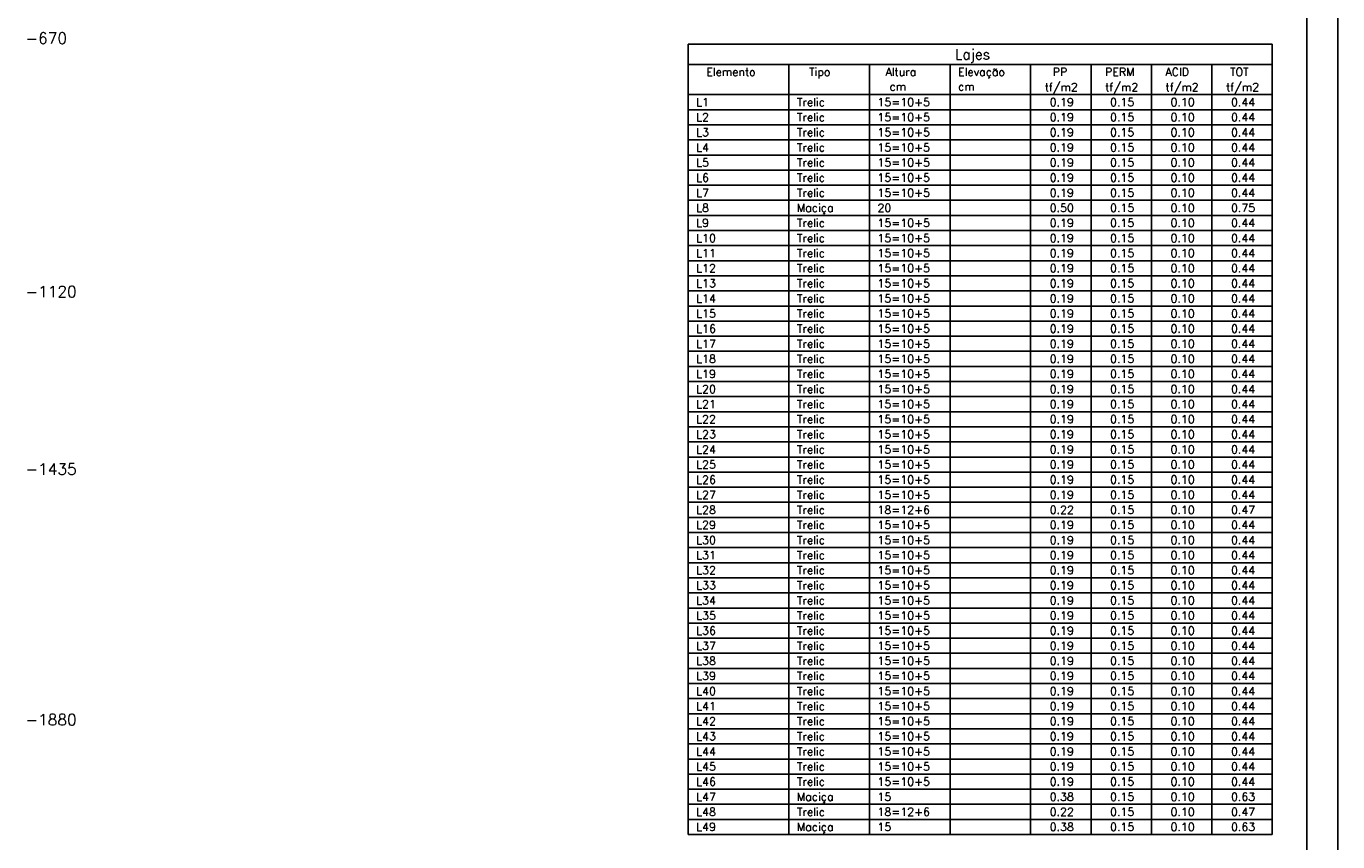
# Model space of a CAD drawing. Extents: x 0 to 119, y 0 to 84.
# Tile 18 of 19: x 77 to 119, y 32 to 58. Entities that reach past the tile are written whole.
import ezdxf

# ---------------------------------------------------------------- set-up
doc = ezdxf.new("R2010")
doc.units = 0
doc.header["$MEASUREMENT"] = 0
doc.layers.add('1', color=1, linetype='CONTINUOUS')
doc.layers.add('8', color=8, linetype='CONTINUOUS')
doc.styles.get("Standard").update_dxf_attribs({"font": 'ROMANS.SHX'})

msp = doc.modelspace()

# ---------------------------------------------------------------- linework, layer by layer
at = {"layer": '1', "linetype": 'Continuous'}
for p, q in [((118.9, 0), (118.9, 84.1)), ((97.937, 57.591), (97.937, 55.966)), ((97.937, 57.591), (116.787, 57.591)), ((116.787, 57.591), (116.787, 55.966)), ((97.937, 56.941), (116.787, 56.941)), ((101.187, 56.941), (101.187, 55.966)), ((103.787, 56.941), (103.787, 55.966)), ((106.387, 56.941), (106.387, 55.966)), ((108.987, 56.941), (108.987, 55.966)), ((110.937, 56.941), (110.937, 55.966)), ((112.887, 56.941), (112.887, 55.966)), ((114.837, 56.941), (114.837, 55.966)), ((97.937, 55.966), (116.787, 55.966)), ((97.937, 55.479), (97.937, 55.966)), ((101.187, 55.966), (101.187, 55.479)), ((103.787, 55.966), (103.787, 55.479)), ((106.387, 55.966), (106.387, 55.479)), ((108.987, 55.966), (108.987, 55.479)), ((110.937, 55.966), (110.937, 55.479)), ((112.887, 55.966), (112.887, 55.479)), ((114.837, 55.966), (114.837, 55.479)), ((116.787, 55.966), (116.787, 55.479)), ((97.937, 55.479), (116.787, 55.479)), ((97.937, 54.991), (97.937, 55.479)), ((101.187, 55.479), (101.187, 54.991)), ((103.787, 55.479), (103.787, 54.991)), ((106.387, 55.479), (106.387, 54.991)), ((108.987, 55.479), (108.987, 54.991)), ((110.937, 55.479), (110.937, 54.991)), ((112.887, 55.479), (112.887, 54.991)), ((114.837, 55.479), (114.837, 54.991)), ((116.787, 55.479), (116.787, 54.991)), ((97.937, 54.991), (116.787, 54.991)), ((97.937, 54.504), (97.937, 54.991)), ((101.187, 54.991), (101.187, 54.504)), ((103.787, 54.991), (103.787, 54.504)), ((106.387, 54.991), (106.387, 54.504)), ((108.987, 54.991), (108.987, 54.504)), ((110.937, 54.991), (110.937, 54.504)), ((112.887, 54.991), (112.887, 54.504)), ((114.837, 54.991), (114.837, 54.504)), ((116.787, 54.991), (116.787, 54.504)), ((97.937, 54.504), (116.787, 54.504)), ((97.937, 54.016), (97.937, 54.504)), ((101.187, 54.504), (101.187, 54.016)), ((103.787, 54.504), (103.787, 54.016)), ((106.387, 54.504), (106.387, 54.016)), ((108.987, 54.504), (108.987, 54.016)), ((110.937, 54.504), (110.937, 54.016)), ((112.887, 54.504), (112.887, 54.016)), ((114.837, 54.504), (114.837, 54.016)), ((116.787, 54.504), (116.787, 54.016)), ((97.937, 54.016), (116.787, 54.016)), ((97.937, 53.529), (97.937, 54.016)), ((101.187, 54.016), (101.187, 53.529)), ((103.787, 54.016), (103.787, 53.529)), ((106.387, 54.016), (106.387, 53.529)), ((108.987, 54.016), (108.987, 53.529)), ((110.937, 54.016), (110.937, 53.529)), ((112.887, 54.016), (112.887, 53.529)), ((114.837, 54.016), (114.837, 53.529)), ((116.787, 54.016), (116.787, 53.529)), ((97.937, 53.529), (116.787, 53.529)), ((97.937, 53.041), (97.937, 53.529)), ((101.187, 53.529), (101.187, 53.041)), ((103.787, 53.529), (103.787, 53.041)), ((106.387, 53.529), (106.387, 53.041)), ((108.987, 53.529), (108.987, 53.041)), ((110.937, 53.529), (110.937, 53.041)), ((112.887, 53.529), (112.887, 53.041)), ((114.837, 53.529), (114.837, 53.041)), ((116.787, 53.529), (116.787, 53.041)), ((97.937, 53.041), (116.787, 53.041)), ((97.937, 52.554), (97.937, 53.041)), ((101.187, 53.041), (101.187, 52.554)), ((103.787, 53.041), (103.787, 52.554)), ((106.387, 53.041), (106.387, 52.554)), ((108.987, 53.041), (108.987, 52.554)), ((110.937, 53.041), (110.937, 52.554)), ((112.887, 53.041), (112.887, 52.554)), ((114.837, 53.041), (114.837, 52.554)), ((116.787, 53.041), (116.787, 52.554)), ((97.937, 52.554), (116.787, 52.554)), ((97.937, 52.066), (97.937, 52.554)), ((101.187, 52.554), (101.187, 52.066)), ((103.787, 52.554), (103.787, 52.066)), ((106.387, 52.554), (106.387, 52.066)), ((108.987, 52.554), (108.987, 52.066)), ((110.937, 52.554), (110.937, 52.066)), ((112.887, 52.554), (112.887, 52.066)), ((114.837, 52.554), (114.837, 52.066)), ((116.787, 52.554), (116.787, 52.066)), ((97.937, 52.066), (116.787, 52.066)), ((97.937, 51.579), (97.937, 52.066)), ((101.187, 52.066), (101.187, 51.579)), ((103.787, 52.066), (103.787, 51.579)), ((106.387, 52.066), (106.387, 51.579)), ((108.987, 52.066), (108.987, 51.579)), ((110.937, 52.066), (110.937, 51.579)), ((112.887, 52.066), (112.887, 51.579)), ((114.837, 52.066), (114.837, 51.579)), ((116.787, 52.066), (116.787, 51.579)), ((97.937, 51.579), (116.787, 51.579)), ((97.937, 51.091), (97.937, 51.579)), ((101.187, 51.579), (101.187, 51.091)), ((103.787, 51.579), (103.787, 51.091)), ((106.387, 51.579), (106.387, 51.091)), ((108.987, 51.579), (108.987, 51.091)), ((110.937, 51.579), (110.937, 51.091)), ((112.887, 51.579), (112.887, 51.091)), ((114.837, 51.579), (114.837, 51.091)), ((116.787, 51.579), (116.787, 51.091)), ((97.937, 51.091), (116.787, 51.091)), ((97.937, 50.604), (97.937, 51.091)), ((101.187, 51.091), (101.187, 50.604)), ((103.787, 51.091), (103.787, 50.604)), ((106.387, 51.091), (106.387, 50.604)), ((108.987, 51.091), (108.987, 50.604)), ((110.937, 51.091), (110.937, 50.604)), ((112.887, 51.091), (112.887, 50.604)), ((114.837, 51.091), (114.837, 50.604)), ((116.787, 51.091), (116.787, 50.604)), ((97.937, 50.604), (116.787, 50.604)), ((97.937, 50.116), (97.937, 50.604)), ((101.187, 50.604), (101.187, 50.116)), ((103.787, 50.604), (103.787, 50.116)), ((106.387, 50.604), (106.387, 50.116)), ((108.987, 50.604), (108.987, 50.116)), ((110.937, 50.604), (110.937, 50.116)), ((112.887, 50.604), (112.887, 50.116)), ((114.837, 50.604), (114.837, 50.116)), ((116.787, 50.604), (116.787, 50.116)), ((97.937, 50.116), (116.787, 50.116)), ((97.937, 49.629), (97.937, 50.116)), ((101.187, 50.116), (101.187, 49.629)), ((103.787, 50.116), (103.787, 49.629)), ((106.387, 50.116), (106.387, 49.629)), ((108.987, 50.116), (108.987, 49.629)), ((110.937, 50.116), (110.937, 49.629)), ((112.887, 50.116), (112.887, 49.629)), ((114.837, 50.116), (114.837, 49.629)), ((116.787, 50.116), (116.787, 49.629)), ((97.937, 49.629), (116.787, 49.629)), ((97.937, 49.141), (97.937, 49.629)), ((101.187, 49.629), (101.187, 49.141)), ((103.787, 49.629), (103.787, 49.141)), ((106.387, 49.629), (106.387, 49.141)), ((108.987, 49.629), (108.987, 49.141)), ((110.937, 49.629), (110.937, 49.141)), ((112.887, 49.629), (112.887, 49.141)), ((114.837, 49.629), (114.837, 49.141)), ((116.787, 49.629), (116.787, 49.141)), ((97.937, 49.141), (116.787, 49.141)), ((97.937, 48.654), (97.937, 49.141)), ((101.187, 49.141), (101.187, 48.654)), ((103.787, 49.141), (103.787, 48.654)), ((106.387, 49.141), (106.387, 48.654)), ((108.987, 49.141), (108.987, 48.654)), ((110.937, 49.141), (110.937, 48.654)), ((112.887, 49.141), (112.887, 48.654)), ((114.837, 49.141), (114.837, 48.654)), ((116.787, 49.141), (116.787, 48.654)), ((97.937, 48.654), (116.787, 48.654)), ((97.937, 48.166), (97.937, 48.654)), ((101.187, 48.654), (101.187, 48.166)), ((103.787, 48.654), (103.787, 48.166)), ((106.387, 48.654), (106.387, 48.166)), ((108.987, 48.654), (108.987, 48.166)), ((110.937, 48.654), (110.937, 48.166)), ((112.887, 48.654), (112.887, 48.166)), ((114.837, 48.654), (114.837, 48.166)), ((116.787, 48.654), (116.787, 48.166)), ((97.937, 48.166), (116.787, 48.166)), ((97.937, 47.679), (97.937, 48.166)), ((101.187, 48.166), (101.187, 47.679)), ((103.787, 48.166), (103.787, 47.679)), ((106.387, 48.166), (106.387, 47.679)), ((108.987, 48.166), (108.987, 47.679)), ((110.937, 48.166), (110.937, 47.679)), ((112.887, 48.166), (112.887, 47.679)), ((114.837, 48.166), (114.837, 47.679)), ((116.787, 48.166), (116.787, 47.679)), ((97.937, 47.679), (116.787, 47.679)), ((97.937, 47.191), (97.937, 47.679)), ((101.187, 47.679), (101.187, 47.191)), ((103.787, 47.679), (103.787, 47.191)), ((106.387, 47.679), (106.387, 47.191)), ((108.987, 47.679), (108.987, 47.191)), ((110.937, 47.679), (110.937, 47.191)), ((112.887, 47.679), (112.887, 47.191)), ((114.837, 47.679), (114.837, 47.191)), ((116.787, 47.679), (116.787, 47.191)), ((97.937, 47.191), (116.787, 47.191)), ((97.937, 46.704), (97.937, 47.191)), ((101.187, 47.191), (101.187, 46.704)), ((103.787, 47.191), (103.787, 46.704)), ((106.387, 47.191), (106.387, 46.704)), ((108.987, 47.191), (108.987, 46.704)), ((110.937, 47.191), (110.937, 46.704)), ((112.887, 47.191), (112.887, 46.704)), ((114.837, 47.191), (114.837, 46.704)), ((116.787, 47.191), (116.787, 46.704)), ((97.937, 46.704), (116.787, 46.704)), ((97.937, 46.216), (97.937, 46.704)), ((101.187, 46.704), (101.187, 46.216)), ((103.787, 46.704), (103.787, 46.216)), ((106.387, 46.704), (106.387, 46.216)), ((108.987, 46.704), (108.987, 46.216)), ((110.937, 46.704), (110.937, 46.216)), ((112.887, 46.704), (112.887, 46.216)), ((114.837, 46.704), (114.837, 46.216)), ((116.787, 46.704), (116.787, 46.216)), ((97.937, 46.216), (116.787, 46.216)), ((97.937, 45.729), (97.937, 46.216)), ((101.187, 46.216), (101.187, 45.729)), ((103.787, 46.216), (103.787, 45.729)), ((106.387, 46.216), (106.387, 45.729)), ((108.987, 46.216), (108.987, 45.729)), ((110.937, 46.216), (110.937, 45.729)), ((112.887, 46.216), (112.887, 45.729)), ((114.837, 46.216), (114.837, 45.729)), ((116.787, 46.216), (116.787, 45.729)), ((97.937, 45.729), (116.787, 45.729)), ((97.937, 45.241), (97.937, 45.729)), ((101.187, 45.729), (101.187, 45.241)), ((103.787, 45.729), (103.787, 45.241)), ((106.387, 45.729), (106.387, 45.241)), ((108.987, 45.729), (108.987, 45.241)), ((110.937, 45.729), (110.937, 45.241)), ((112.887, 45.729), (112.887, 45.241)), ((114.837, 45.729), (114.837, 45.241)), ((116.787, 45.729), (116.787, 45.241)), ((97.937, 45.241), (116.787, 45.241)), ((97.937, 44.754), (97.937, 45.241)), ((101.187, 45.241), (101.187, 44.754)), ((103.787, 45.241), (103.787, 44.754)), ((106.387, 45.241), (106.387, 44.754)), ((108.987, 45.241), (108.987, 44.754)), ((110.937, 45.241), (110.937, 44.754)), ((112.887, 45.241), (112.887, 44.754)), ((114.837, 45.241), (114.837, 44.754)), ((116.787, 45.241), (116.787, 44.754)), ((97.937, 44.754), (116.787, 44.754)), ((97.937, 44.266), (97.937, 44.754)), ((101.187, 44.754), (101.187, 44.266)), ((103.787, 44.754), (103.787, 44.266)), ((106.387, 44.754), (106.387, 44.266)), ((108.987, 44.754), (108.987, 44.266)), ((110.937, 44.754), (110.937, 44.266)), ((112.887, 44.754), (112.887, 44.266)), ((114.837, 44.754), (114.837, 44.266)), ((116.787, 44.754), (116.787, 44.266)), ((97.937, 44.266), (116.787, 44.266)), ((97.937, 43.779), (97.937, 44.266)), ((101.187, 44.266), (101.187, 43.779)), ((103.787, 44.266), (103.787, 43.779)), ((106.387, 44.266), (106.387, 43.779)), ((108.987, 44.266), (108.987, 43.779)), ((110.937, 44.266), (110.937, 43.779)), ((112.887, 44.266), (112.887, 43.779)), ((114.837, 44.266), (114.837, 43.779)), ((116.787, 44.266), (116.787, 43.779)), ((97.937, 43.779), (116.787, 43.779)), ((97.937, 43.291), (97.937, 43.779)), ((101.187, 43.779), (101.187, 43.291)), ((103.787, 43.779), (103.787, 43.291)), ((106.387, 43.779), (106.387, 43.291)), ((108.987, 43.779), (108.987, 43.291)), ((110.937, 43.779), (110.937, 43.291)), ((112.887, 43.779), (112.887, 43.291)), ((114.837, 43.779), (114.837, 43.291)), ((116.787, 43.779), (116.787, 43.291)), ((97.937, 43.291), (116.787, 43.291)), ((97.937, 42.804), (97.937, 43.291)), ((101.187, 43.291), (101.187, 42.804)), ((103.787, 43.291), (103.787, 42.804)), ((106.387, 43.291), (106.387, 42.804)), ((108.987, 43.291), (108.987, 42.804)), ((110.937, 43.291), (110.937, 42.804)), ((112.887, 43.291), (112.887, 42.804)), ((114.837, 43.291), (114.837, 42.804)), ((116.787, 43.291), (116.787, 42.804)), ((97.937, 42.804), (116.787, 42.804)), ((97.937, 42.316), (97.937, 42.804)), ((101.187, 42.804), (101.187, 42.316)), ((103.787, 42.804), (103.787, 42.316)), ((106.387, 42.804), (106.387, 42.316)), ((108.987, 42.804), (108.987, 42.316)), ((110.937, 42.804), (110.937, 42.316)), ((112.887, 42.804), (112.887, 42.316)), ((114.837, 42.804), (114.837, 42.316)), ((116.787, 42.804), (116.787, 42.316)), ((97.937, 42.316), (116.787, 42.316)), ((97.937, 41.829), (97.937, 42.316)), ((101.187, 42.316), (101.187, 41.829)), ((103.787, 42.316), (103.787, 41.829)), ((106.387, 42.316), (106.387, 41.829)), ((108.987, 42.316), (108.987, 41.829)), ((110.937, 42.316), (110.937, 41.829)), ((112.887, 42.316), (112.887, 41.829)), ((114.837, 42.316), (114.837, 41.829)), ((116.787, 42.316), (116.787, 41.829)), ((97.937, 41.829), (116.787, 41.829)), ((97.937, 41.341), (97.937, 41.829)), ((101.187, 41.829), (101.187, 41.341)), ((103.787, 41.829), (103.787, 41.341)), ((106.387, 41.829), (106.387, 41.341)), ((108.987, 41.829), (108.987, 41.341)), ((110.937, 41.829), (110.937, 41.341)), ((112.887, 41.829), (112.887, 41.341)), ((114.837, 41.829), (114.837, 41.341)), ((116.787, 41.829), (116.787, 41.341)), ((97.937, 41.341), (116.787, 41.341)), ((97.937, 40.854), (97.937, 41.341)), ((101.187, 41.341), (101.187, 40.854)), ((103.787, 41.341), (103.787, 40.854)), ((106.387, 41.341), (106.387, 40.854)), ((108.987, 41.341), (108.987, 40.854)), ((110.937, 41.341), (110.937, 40.854)), ((112.887, 41.341), (112.887, 40.854)), ((114.837, 41.341), (114.837, 40.854)), ((116.787, 41.341), (116.787, 40.854)), ((97.937, 40.854), (116.787, 40.854)), ((97.937, 40.366), (97.937, 40.854)), ((101.187, 40.854), (101.187, 40.366)), ((103.787, 40.854), (103.787, 40.366)), ((106.387, 40.854), (106.387, 40.366)), ((108.987, 40.854), (108.987, 40.366)), ((110.937, 40.854), (110.937, 40.366)), ((112.887, 40.854), (112.887, 40.366)), ((114.837, 40.854), (114.837, 40.366)), ((116.787, 40.854), (116.787, 40.366)), ((97.937, 40.366), (116.787, 40.366)), ((97.937, 39.879), (97.937, 40.366)), ((101.187, 40.366), (101.187, 39.879)), ((103.787, 40.366), (103.787, 39.879)), ((106.387, 40.366), (106.387, 39.879)), ((108.987, 40.366), (108.987, 39.879)), ((110.937, 40.366), (110.937, 39.879)), ((112.887, 40.366), (112.887, 39.879)), ((114.837, 40.366), (114.837, 39.879)), ((116.787, 40.366), (116.787, 39.879)), ((97.937, 39.879), (116.787, 39.879)), ((97.937, 39.391), (97.937, 39.879)), ((101.187, 39.879), (101.187, 39.391)), ((103.787, 39.879), (103.787, 39.391)), ((106.387, 39.879), (106.387, 39.391)), ((108.987, 39.879), (108.987, 39.391)), ((110.937, 39.879), (110.937, 39.391)), ((112.887, 39.879), (112.887, 39.391)), ((114.837, 39.879), (114.837, 39.391)), ((116.787, 39.879), (116.787, 39.391)), ((97.937, 39.391), (116.787, 39.391)), ((97.937, 38.904), (97.937, 39.391)), ((101.187, 39.391), (101.187, 38.904)), ((103.787, 39.391), (103.787, 38.904)), ((106.387, 39.391), (106.387, 38.904)), ((108.987, 39.391), (108.987, 38.904)), ((110.937, 39.391), (110.937, 38.904)), ((112.887, 39.391), (112.887, 38.904)), ((114.837, 39.391), (114.837, 38.904)), ((116.787, 39.391), (116.787, 38.904)), ((97.937, 38.904), (116.787, 38.904)), ((97.937, 38.416), (97.937, 38.904)), ((101.187, 38.904), (101.187, 38.416)), ((103.787, 38.904), (103.787, 38.416)), ((106.387, 38.904), (106.387, 38.416)), ((108.987, 38.904), (108.987, 38.416)), ((110.937, 38.904), (110.937, 38.416)), ((112.887, 38.904), (112.887, 38.416)), ((114.837, 38.904), (114.837, 38.416)), ((116.787, 38.904), (116.787, 38.416)), ((97.937, 38.416), (116.787, 38.416)), ((97.937, 37.929), (97.937, 38.416)), ((101.187, 38.416), (101.187, 37.929)), ((103.787, 38.416), (103.787, 37.929)), ((106.387, 38.416), (106.387, 37.929)), ((108.987, 38.416), (108.987, 37.929)), ((110.937, 38.416), (110.937, 37.929)), ((112.887, 38.416), (112.887, 37.929)), ((114.837, 38.416), (114.837, 37.929)), ((116.787, 38.416), (116.787, 37.929)), ((97.937, 37.929), (116.787, 37.929)), ((97.937, 37.441), (97.937, 37.929)), ((101.187, 37.929), (101.187, 37.441)), ((103.787, 37.929), (103.787, 37.441)), ((106.387, 37.929), (106.387, 37.441)), ((108.987, 37.929), (108.987, 37.441)), ((110.937, 37.929), (110.937, 37.441)), ((112.887, 37.929), (112.887, 37.441)), ((114.837, 37.929), (114.837, 37.441)), ((116.787, 37.929), (116.787, 37.441)), ((97.937, 37.441), (116.787, 37.441)), ((97.937, 36.954), (97.937, 37.441)), ((101.187, 37.441), (101.187, 36.954)), ((103.787, 37.441), (103.787, 36.954)), ((106.387, 37.441), (106.387, 36.954)), ((108.987, 37.441), (108.987, 36.954)), ((110.937, 37.441), (110.937, 36.954)), ((112.887, 37.441), (112.887, 36.954)), ((114.837, 37.441), (114.837, 36.954)), ((116.787, 37.441), (116.787, 36.954)), ((97.937, 36.954), (116.787, 36.954)), ((97.937, 36.466), (97.937, 36.954)), ((101.187, 36.954), (101.187, 36.466)), ((103.787, 36.954), (103.787, 36.466)), ((106.387, 36.954), (106.387, 36.466)), ((108.987, 36.954), (108.987, 36.466)), ((110.937, 36.954), (110.937, 36.466)), ((112.887, 36.954), (112.887, 36.466)), ((114.837, 36.954), (114.837, 36.466)), ((116.787, 36.954), (116.787, 36.466)), ((97.937, 36.466), (116.787, 36.466)), ((97.937, 35.979), (97.937, 36.466)), ((101.187, 36.466), (101.187, 35.979)), ((103.787, 36.466), (103.787, 35.979)), ((106.387, 36.466), (106.387, 35.979)), ((108.987, 36.466), (108.987, 35.979)), ((110.937, 36.466), (110.937, 35.979)), ((112.887, 36.466), (112.887, 35.979)), ((114.837, 36.466), (114.837, 35.979)), ((116.787, 36.466), (116.787, 35.979)), ((97.937, 35.979), (116.787, 35.979)), ((97.937, 35.491), (97.937, 35.979)), ((101.187, 35.979), (101.187, 35.491)), ((103.787, 35.979), (103.787, 35.491)), ((106.387, 35.979), (106.387, 35.491)), ((108.987, 35.979), (108.987, 35.491)), ((110.937, 35.979), (110.937, 35.491)), ((112.887, 35.979), (112.887, 35.491)), ((114.837, 35.979), (114.837, 35.491)), ((116.787, 35.979), (116.787, 35.491)), ((97.937, 35.491), (116.787, 35.491)), ((97.937, 35.004), (97.937, 35.491)), ((101.187, 35.491), (101.187, 35.004)), ((103.787, 35.491), (103.787, 35.004)), ((106.387, 35.491), (106.387, 35.004)), ((108.987, 35.491), (108.987, 35.004)), ((110.937, 35.491), (110.937, 35.004)), ((112.887, 35.491), (112.887, 35.004)), ((114.837, 35.491), (114.837, 35.004)), ((116.787, 35.491), (116.787, 35.004)), ((97.937, 35.004), (116.787, 35.004)), ((97.937, 34.516), (97.937, 35.004)), ((101.187, 35.004), (101.187, 34.516)), ((103.787, 35.004), (103.787, 34.516)), ((106.387, 35.004), (106.387, 34.516)), ((108.987, 35.004), (108.987, 34.516)), ((110.937, 35.004), (110.937, 34.516)), ((112.887, 35.004), (112.887, 34.516)), ((114.837, 35.004), (114.837, 34.516)), ((116.787, 35.004), (116.787, 34.516)), ((97.937, 34.516), (116.787, 34.516)), ((97.937, 34.029), (97.937, 34.516)), ((101.187, 34.516), (101.187, 34.029)), ((103.787, 34.516), (103.787, 34.029)), ((106.387, 34.516), (106.387, 34.029)), ((108.987, 34.516), (108.987, 34.029)), ((110.937, 34.516), (110.937, 34.029)), ((112.887, 34.516), (112.887, 34.029)), ((114.837, 34.516), (114.837, 34.029)), ((116.787, 34.516), (116.787, 34.029)), ((97.937, 34.029), (116.787, 34.029)), ((97.937, 33.541), (97.937, 34.029)), ((101.187, 34.029), (101.187, 33.541)), ((103.787, 34.029), (103.787, 33.541)), ((106.387, 34.029), (106.387, 33.541)), ((108.987, 34.029), (108.987, 33.541)), ((110.937, 34.029), (110.937, 33.541)), ((112.887, 34.029), (112.887, 33.541)), ((114.837, 34.029), (114.837, 33.541)), ((116.787, 34.029), (116.787, 33.541)), ((97.937, 33.541), (116.787, 33.541)), ((97.937, 33.054), (97.937, 33.541)), ((101.187, 33.541), (101.187, 33.054)), ((103.787, 33.541), (103.787, 33.054)), ((106.387, 33.541), (106.387, 33.054)), ((108.987, 33.541), (108.987, 33.054)), ((110.937, 33.541), (110.937, 33.054)), ((112.887, 33.541), (112.887, 33.054)), ((114.837, 33.541), (114.837, 33.054)), ((116.787, 33.541), (116.787, 33.054)), ((97.937, 33.054), (116.787, 33.054)), ((97.937, 32.566), (97.937, 33.054)), ((101.187, 33.054), (101.187, 32.566)), ((103.787, 33.054), (103.787, 32.566)), ((106.387, 33.054), (106.387, 32.566)), ((108.987, 33.054), (108.987, 32.566)), ((110.937, 33.054), (110.937, 32.566)), ((112.887, 33.054), (112.887, 32.566)), ((114.837, 33.054), (114.837, 32.566)), ((116.787, 33.054), (116.787, 32.566)), ((97.937, 32.566), (116.787, 32.566)), ((97.937, 32.079), (97.937, 32.566)), ((101.187, 32.566), (101.187, 32.079)), ((103.787, 32.566), (103.787, 32.079)), ((106.387, 32.566), (106.387, 32.079)), ((108.987, 32.566), (108.987, 32.079)), ((110.937, 32.566), (110.937, 32.079)), ((112.887, 32.566), (112.887, 32.079)), ((114.837, 32.566), (114.837, 32.079)), ((116.787, 32.566), (116.787, 32.079)), ((97.937, 32.079), (116.787, 32.079))]:
    msp.add_line(p, q, dxfattribs=at)
at = {"layer": '8', "linetype": 'Continuous'}
msp.add_line((117.9, 1), (117.9, 83.1), dxfattribs=at)

# ---------------------------------------------------------------- texts
at = {"layer": '1', "linetype": 'Continuous'}
for s, height, p in [('-670', 0.3636, (76.553, 57.604)), ('Lajes', 0.325, (106.549, 57.104)), ('Elemento', 0.26, (98.522, 56.568)), ('Tipo', 0.26, (101.837, 56.568)), ('Altura', 0.26, (104.307, 56.568)), ('Elevação', 0.26, (106.647, 56.568)), ('PP', 0.26, (109.702, 56.568)), ('PERM', 0.26, (111.392, 56.568)), ('ACID', 0.26, (113.342, 56.568)), ('TOT', 0.26, (115.422, 56.568)), ('cm', 0.26, (104.437, 56.096)), ('cm', 0.26, (106.647, 56.096)), ('tf/m2', 0.26, (109.442, 56.08)), ('tf/m2', 0.26, (111.392, 56.08)), ('tf/m2', 0.26, (113.342, 56.08)), ('tf/m2', 0.26, (115.292, 56.08)), ('Trelic', 0.26, (101.447, 55.593)), ('L1', 0.26, (98.197, 55.593)), ('15=10+5', 0.26, (104.047, 55.593)), ('  0.19', 0.26, (109.247, 55.593)), ('  0.15', 0.26, (111.197, 55.593)), ('  0.10', 0.26, (113.147, 55.593)), ('  0.44', 0.26, (115.097, 55.593)), ('L2', 0.26, (98.197, 55.105)), ('Trelic', 0.26, (101.447, 55.105)), ('15=10+5', 0.26, (104.047, 55.105)), ('  0.19', 0.26, (109.247, 55.105)), ('  0.15', 0.26, (111.197, 55.105)), ('  0.10', 0.26, (113.147, 55.105)), ('  0.44', 0.26, (115.097, 55.105)), ('L3', 0.26, (98.197, 54.618)), ('Trelic', 0.26, (101.447, 54.618)), ('15=10+5', 0.26, (104.047, 54.618)), ('  0.19', 0.26, (109.247, 54.618)), ('  0.15', 0.26, (111.197, 54.618)), ('  0.10', 0.26, (113.147, 54.618)), ('  0.44', 0.26, (115.097, 54.618)), ('L4', 0.26, (98.197, 54.13)), ('Trelic', 0.26, (101.447, 54.13)), ('15=10+5', 0.26, (104.047, 54.13)), ('  0.19', 0.26, (109.247, 54.13)), ('  0.15', 0.26, (111.197, 54.13)), ('  0.10', 0.26, (113.147, 54.13)), ('  0.44', 0.26, (115.097, 54.13)), ('L5', 0.26, (98.197, 53.643)), ('Trelic', 0.26, (101.447, 53.643)), ('15=10+5', 0.26, (104.047, 53.643)), ('  0.19', 0.26, (109.247, 53.643)), ('  0.15', 0.26, (111.197, 53.643)), ('  0.10', 0.26, (113.147, 53.643)), ('  0.44', 0.26, (115.097, 53.643)), ('L6', 0.26, (98.197, 53.155)), ('Trelic', 0.26, (101.447, 53.155)), ('15=10+5', 0.26, (104.047, 53.155)), ('  0.19', 0.26, (109.247, 53.155)), ('  0.15', 0.26, (111.197, 53.155)), ('  0.10', 0.26, (113.147, 53.155)), ('  0.44', 0.26, (115.097, 53.155)), ('L7', 0.26, (98.197, 52.668)), ('Trelic', 0.26, (101.447, 52.668)), ('15=10+5', 0.26, (104.047, 52.668)), ('  0.19', 0.26, (109.247, 52.668)), ('  0.15', 0.26, (111.197, 52.668)), ('  0.10', 0.26, (113.147, 52.668)), ('  0.44', 0.26, (115.097, 52.668)), ('L8', 0.26, (98.197, 52.18)), ('Maciça', 0.26, (101.447, 52.18)), ('20', 0.26, (104.047, 52.18)), ('  0.50', 0.26, (109.247, 52.18)), ('  0.15', 0.26, (111.197, 52.18)), ('  0.10', 0.26, (113.147, 52.18)), ('  0.75', 0.26, (115.097, 52.18)), ('L9', 0.26, (98.197, 51.693)), ('Trelic', 0.26, (101.447, 51.693)), ('15=10+5', 0.26, (104.047, 51.693)), ('  0.19', 0.26, (109.247, 51.693)), ('  0.15', 0.26, (111.197, 51.693)), ('  0.10', 0.26, (113.147, 51.693)), ('  0.44', 0.26, (115.097, 51.693)), ('L10', 0.26, (98.197, 51.205)), ('Trelic', 0.26, (101.447, 51.205)), ('15=10+5', 0.26, (104.047, 51.205)), ('  0.19', 0.26, (109.247, 51.205)), ('  0.15', 0.26, (111.197, 51.205)), ('  0.10', 0.26, (113.147, 51.205)), ('  0.44', 0.26, (115.097, 51.205)), ('L11', 0.26, (98.197, 50.718)), ('Trelic', 0.26, (101.447, 50.718)), ('15=10+5', 0.26, (104.047, 50.718)), ('  0.19', 0.26, (109.247, 50.718)), ('  0.15', 0.26, (111.197, 50.718)), ('  0.10', 0.26, (113.147, 50.718)), ('  0.44', 0.26, (115.097, 50.718)), ('L12', 0.26, (98.197, 50.23)), ('Trelic', 0.26, (101.447, 50.23)), ('15=10+5', 0.26, (104.047, 50.23)), ('  0.19', 0.26, (109.247, 50.23)), ('  0.15', 0.26, (111.197, 50.23)), ('  0.10', 0.26, (113.147, 50.23)), ('  0.44', 0.26, (115.097, 50.23)), ('L13', 0.26, (98.197, 49.743)), ('Trelic', 0.26, (101.447, 49.743)), ('15=10+5', 0.26, (104.047, 49.743)), ('  0.19', 0.26, (109.247, 49.743)), ('  0.15', 0.26, (111.197, 49.743)), ('  0.10', 0.26, (113.147, 49.743)), ('  0.44', 0.26, (115.097, 49.743)), ('-1120', 0.3636, (76.553, 49.422)), ('Trelic', 0.26, (101.447, 49.255)), ('L14', 0.26, (98.197, 49.255)), ('15=10+5', 0.26, (104.047, 49.255)), ('  0.19', 0.26, (109.247, 49.255)), ('  0.15', 0.26, (111.197, 49.255)), ('  0.10', 0.26, (113.147, 49.255)), ('  0.44', 0.26, (115.097, 49.255)), ('L15', 0.26, (98.197, 48.768)), ('Trelic', 0.26, (101.447, 48.768)), ('15=10+5', 0.26, (104.047, 48.768)), ('  0.19', 0.26, (109.247, 48.768)), ('  0.15', 0.26, (111.197, 48.768)), ('  0.10', 0.26, (113.147, 48.768)), ('  0.44', 0.26, (115.097, 48.768)), ('L16', 0.26, (98.197, 48.28)), ('Trelic', 0.26, (101.447, 48.28)), ('15=10+5', 0.26, (104.047, 48.28)), ('  0.19', 0.26, (109.247, 48.28)), ('  0.15', 0.26, (111.197, 48.28)), ('  0.10', 0.26, (113.147, 48.28)), ('  0.44', 0.26, (115.097, 48.28)), ('L17', 0.26, (98.197, 47.793)), ('Trelic', 0.26, (101.447, 47.793)), ('15=10+5', 0.26, (104.047, 47.793)), ('  0.19', 0.26, (109.247, 47.793)), ('  0.15', 0.26, (111.197, 47.793)), ('  0.10', 0.26, (113.147, 47.793)), ('  0.44', 0.26, (115.097, 47.793)), ('L18', 0.26, (98.197, 47.305)), ('Trelic', 0.26, (101.447, 47.305)), ('15=10+5', 0.26, (104.047, 47.305)), ('  0.19', 0.26, (109.247, 47.305)), ('  0.15', 0.26, (111.197, 47.305)), ('  0.10', 0.26, (113.147, 47.305)), ('  0.44', 0.26, (115.097, 47.305)), ('L19', 0.26, (98.197, 46.818)), ('Trelic', 0.26, (101.447, 46.818)), ('15=10+5', 0.26, (104.047, 46.818)), ('  0.19', 0.26, (109.247, 46.818)), ('  0.15', 0.26, (111.197, 46.818)), ('  0.10', 0.26, (113.147, 46.818)), ('  0.44', 0.26, (115.097, 46.818)), ('L20', 0.26, (98.197, 46.33)), ('Trelic', 0.26, (101.447, 46.33)), ('15=10+5', 0.26, (104.047, 46.33)), ('  0.19', 0.26, (109.247, 46.33)), ('  0.15', 0.26, (111.197, 46.33)), ('  0.10', 0.26, (113.147, 46.33)), ('  0.44', 0.26, (115.097, 46.33)), ('L21', 0.26, (98.197, 45.843)), ('Trelic', 0.26, (101.447, 45.843)), ('15=10+5', 0.26, (104.047, 45.843)), ('  0.19', 0.26, (109.247, 45.843)), ('  0.15', 0.26, (111.197, 45.843)), ('  0.10', 0.26, (113.147, 45.843)), ('  0.44', 0.26, (115.097, 45.843)), ('L22', 0.26, (98.197, 45.355)), ('Trelic', 0.26, (101.447, 45.355)), ('15=10+5', 0.26, (104.047, 45.355)), ('  0.19', 0.26, (109.247, 45.355)), ('  0.15', 0.26, (111.197, 45.355)), ('  0.10', 0.26, (113.147, 45.355)), ('  0.44', 0.26, (115.097, 45.355)), ('L23', 0.26, (98.197, 44.868)), ('Trelic', 0.26, (101.447, 44.868)), ('15=10+5', 0.26, (104.047, 44.868)), ('  0.19', 0.26, (109.247, 44.868)), ('  0.15', 0.26, (111.197, 44.868)), ('  0.10', 0.26, (113.147, 44.868)), ('  0.44', 0.26, (115.097, 44.868)), ('L24', 0.26, (98.197, 44.38)), ('Trelic', 0.26, (101.447, 44.38)), ('15=10+5', 0.26, (104.047, 44.38)), ('  0.19', 0.26, (109.247, 44.38)), ('  0.15', 0.26, (111.197, 44.38)), ('  0.10', 0.26, (113.147, 44.38)), ('  0.44', 0.26, (115.097, 44.38)), ('-1435', 0.3636, (76.553, 43.695)), ('L25', 0.26, (98.197, 43.893)), ('Trelic', 0.26, (101.447, 43.893)), ('15=10+5', 0.26, (104.047, 43.893)), ('  0.19', 0.26, (109.247, 43.893)), ('  0.15', 0.26, (111.197, 43.893)), ('  0.10', 0.26, (113.147, 43.893)), ('  0.44', 0.26, (115.097, 43.893)), ('L26', 0.26, (98.197, 43.405)), ('Trelic', 0.26, (101.447, 43.405)), ('15=10+5', 0.26, (104.047, 43.405)), ('  0.19', 0.26, (109.247, 43.405)), ('  0.15', 0.26, (111.197, 43.405)), ('  0.10', 0.26, (113.147, 43.405)), ('  0.44', 0.26, (115.097, 43.405)), ('L27', 0.26, (98.197, 42.918)), ('Trelic', 0.26, (101.447, 42.918)), ('15=10+5', 0.26, (104.047, 42.918)), ('  0.19', 0.26, (109.247, 42.918)), ('  0.15', 0.26, (111.197, 42.918)), ('  0.10', 0.26, (113.147, 42.918)), ('  0.44', 0.26, (115.097, 42.918)), ('L28', 0.26, (98.197, 42.43)), ('Trelic', 0.26, (101.447, 42.43)), ('18=12+6', 0.26, (104.047, 42.43)), ('  0.22', 0.26, (109.247, 42.43)), ('  0.15', 0.26, (111.197, 42.43)), ('  0.10', 0.26, (113.147, 42.43)), ('  0.47', 0.26, (115.097, 42.43)), ('L29', 0.26, (98.197, 41.943)), ('Trelic', 0.26, (101.447, 41.943)), ('15=10+5', 0.26, (104.047, 41.943)), ('  0.19', 0.26, (109.247, 41.943)), ('  0.15', 0.26, (111.197, 41.943)), ('  0.10', 0.26, (113.147, 41.943)), ('  0.44', 0.26, (115.097, 41.943)), ('L30', 0.26, (98.197, 41.455)), ('Trelic', 0.26, (101.447, 41.455)), ('15=10+5', 0.26, (104.047, 41.455)), ('  0.19', 0.26, (109.247, 41.455)), ('  0.15', 0.26, (111.197, 41.455)), ('  0.10', 0.26, (113.147, 41.455)), ('  0.44', 0.26, (115.097, 41.455)), ('L31', 0.26, (98.197, 40.968)), ('Trelic', 0.26, (101.447, 40.968)), ('15=10+5', 0.26, (104.047, 40.968)), ('  0.19', 0.26, (109.247, 40.968)), ('  0.15', 0.26, (111.197, 40.968)), ('  0.10', 0.26, (113.147, 40.968)), ('  0.44', 0.26, (115.097, 40.968)), ('L32', 0.26, (98.197, 40.48)), ('Trelic', 0.26, (101.447, 40.48)), ('15=10+5', 0.26, (104.047, 40.48)), ('  0.19', 0.26, (109.247, 40.48)), ('  0.15', 0.26, (111.197, 40.48)), ('  0.10', 0.26, (113.147, 40.48)), ('  0.44', 0.26, (115.097, 40.48)), ('L33', 0.26, (98.197, 39.993)), ('Trelic', 0.26, (101.447, 39.993)), ('15=10+5', 0.26, (104.047, 39.993)), ('  0.19', 0.26, (109.247, 39.993)), ('  0.15', 0.26, (111.197, 39.993)), ('  0.10', 0.26, (113.147, 39.993)), ('  0.44', 0.26, (115.097, 39.993)), ('Trelic', 0.26, (101.447, 39.505)), ('L34', 0.26, (98.197, 39.505)), ('15=10+5', 0.26, (104.047, 39.505)), ('  0.19', 0.26, (109.247, 39.505)), ('  0.15', 0.26, (111.197, 39.505)), ('  0.10', 0.26, (113.147, 39.505)), ('  0.44', 0.26, (115.097, 39.505)), ('L35', 0.26, (98.197, 39.018)), ('Trelic', 0.26, (101.447, 39.018)), ('15=10+5', 0.26, (104.047, 39.018)), ('  0.19', 0.26, (109.247, 39.018)), ('  0.15', 0.26, (111.197, 39.018)), ('  0.10', 0.26, (113.147, 39.018)), ('  0.44', 0.26, (115.097, 39.018)), ('L36', 0.26, (98.197, 38.53)), ('Trelic', 0.26, (101.447, 38.53)), ('15=10+5', 0.26, (104.047, 38.53)), ('  0.19', 0.26, (109.247, 38.53)), ('  0.15', 0.26, (111.197, 38.53)), ('  0.10', 0.26, (113.147, 38.53)), ('  0.44', 0.26, (115.097, 38.53)), ('L37', 0.26, (98.197, 38.043)), ('Trelic', 0.26, (101.447, 38.043)), ('15=10+5', 0.26, (104.047, 38.043)), ('  0.19', 0.26, (109.247, 38.043)), ('  0.15', 0.26, (111.197, 38.043)), ('  0.10', 0.26, (113.147, 38.043)), ('  0.44', 0.26, (115.097, 38.043)), ('L38', 0.26, (98.197, 37.555)), ('Trelic', 0.26, (101.447, 37.555)), ('15=10+5', 0.26, (104.047, 37.555)), ('  0.19', 0.26, (109.247, 37.555)), ('  0.15', 0.26, (111.197, 37.555)), ('  0.10', 0.26, (113.147, 37.555)), ('  0.44', 0.26, (115.097, 37.555)), ('L39', 0.26, (98.197, 37.068)), ('Trelic', 0.26, (101.447, 37.068)), ('15=10+5', 0.26, (104.047, 37.068)), ('  0.19', 0.26, (109.247, 37.068)), ('  0.15', 0.26, (111.197, 37.068)), ('  0.10', 0.26, (113.147, 37.068)), ('  0.44', 0.26, (115.097, 37.068)), ('L40', 0.26, (98.197, 36.58)), ('Trelic', 0.26, (101.447, 36.58)), ('15=10+5', 0.26, (104.047, 36.58)), ('  0.19', 0.26, (109.247, 36.58)), ('  0.15', 0.26, (111.197, 36.58)), ('  0.10', 0.26, (113.147, 36.58)), ('  0.44', 0.26, (115.097, 36.58)), ('L41', 0.26, (98.197, 36.093)), ('Trelic', 0.26, (101.447, 36.093)), ('15=10+5', 0.26, (104.047, 36.093)), ('  0.19', 0.26, (109.247, 36.093)), ('  0.15', 0.26, (111.197, 36.093)), ('  0.10', 0.26, (113.147, 36.093)), ('  0.44', 0.26, (115.097, 36.093)), ('-1880', 0.3636, (76.553, 35.604)), ('L42', 0.26, (98.197, 35.605)), ('Trelic', 0.26, (101.447, 35.605)), ('15=10+5', 0.26, (104.047, 35.605)), ('  0.19', 0.26, (109.247, 35.605)), ('  0.15', 0.26, (111.197, 35.605)), ('  0.10', 0.26, (113.147, 35.605)), ('  0.44', 0.26, (115.097, 35.605)), ('L43', 0.26, (98.197, 35.118)), ('Trelic', 0.26, (101.447, 35.118)), ('15=10+5', 0.26, (104.047, 35.118)), ('  0.19', 0.26, (109.247, 35.118)), ('  0.15', 0.26, (111.197, 35.118)), ('  0.10', 0.26, (113.147, 35.118)), ('  0.44', 0.26, (115.097, 35.118)), ('L44', 0.26, (98.197, 34.63)), ('Trelic', 0.26, (101.447, 34.63)), ('15=10+5', 0.26, (104.047, 34.63)), ('  0.19', 0.26, (109.247, 34.63)), ('  0.15', 0.26, (111.197, 34.63)), ('  0.10', 0.26, (113.147, 34.63)), ('  0.44', 0.26, (115.097, 34.63)), ('L45', 0.26, (98.197, 34.143)), ('Trelic', 0.26, (101.447, 34.143)), ('15=10+5', 0.26, (104.047, 34.143)), ('  0.19', 0.26, (109.247, 34.143)), ('  0.15', 0.26, (111.197, 34.143)), ('  0.10', 0.26, (113.147, 34.143)), ('  0.44', 0.26, (115.097, 34.143)), ('L46', 0.26, (98.197, 33.655)), ('Trelic', 0.26, (101.447, 33.655)), ('15=10+5', 0.26, (104.047, 33.655)), ('  0.19', 0.26, (109.247, 33.655)), ('  0.15', 0.26, (111.197, 33.655)), ('  0.10', 0.26, (113.147, 33.655)), ('  0.44', 0.26, (115.097, 33.655)), ('Maciça', 0.26, (101.447, 33.168)), ('L47', 0.26, (98.197, 33.168)), ('15', 0.26, (104.047, 33.168)), ('  0.38', 0.26, (109.247, 33.168)), ('  0.15', 0.26, (111.197, 33.168)), ('  0.10', 0.26, (113.147, 33.168)), ('  0.63', 0.26, (115.097, 33.168)), ('L48', 0.26, (98.197, 32.68)), ('Trelic', 0.26, (101.447, 32.68)), ('18=12+6', 0.26, (104.047, 32.68)), ('  0.22', 0.26, (109.247, 32.68)), ('  0.15', 0.26, (111.197, 32.68)), ('  0.10', 0.26, (113.147, 32.68)), ('  0.47', 0.26, (115.097, 32.68)), ('L49', 0.26, (98.197, 32.193)), ('Maciça', 0.26, (101.447, 32.193)), ('15', 0.26, (104.047, 32.193)), ('  0.38', 0.26, (109.247, 32.193)), ('  0.15', 0.26, (111.197, 32.193)), ('  0.10', 0.26, (113.147, 32.193)), ('  0.63', 0.26, (115.097, 32.193))]:
    msp.add_text(s, height=height, dxfattribs=at).set_placement(p)

doc.saveas('drawing.dxf')
